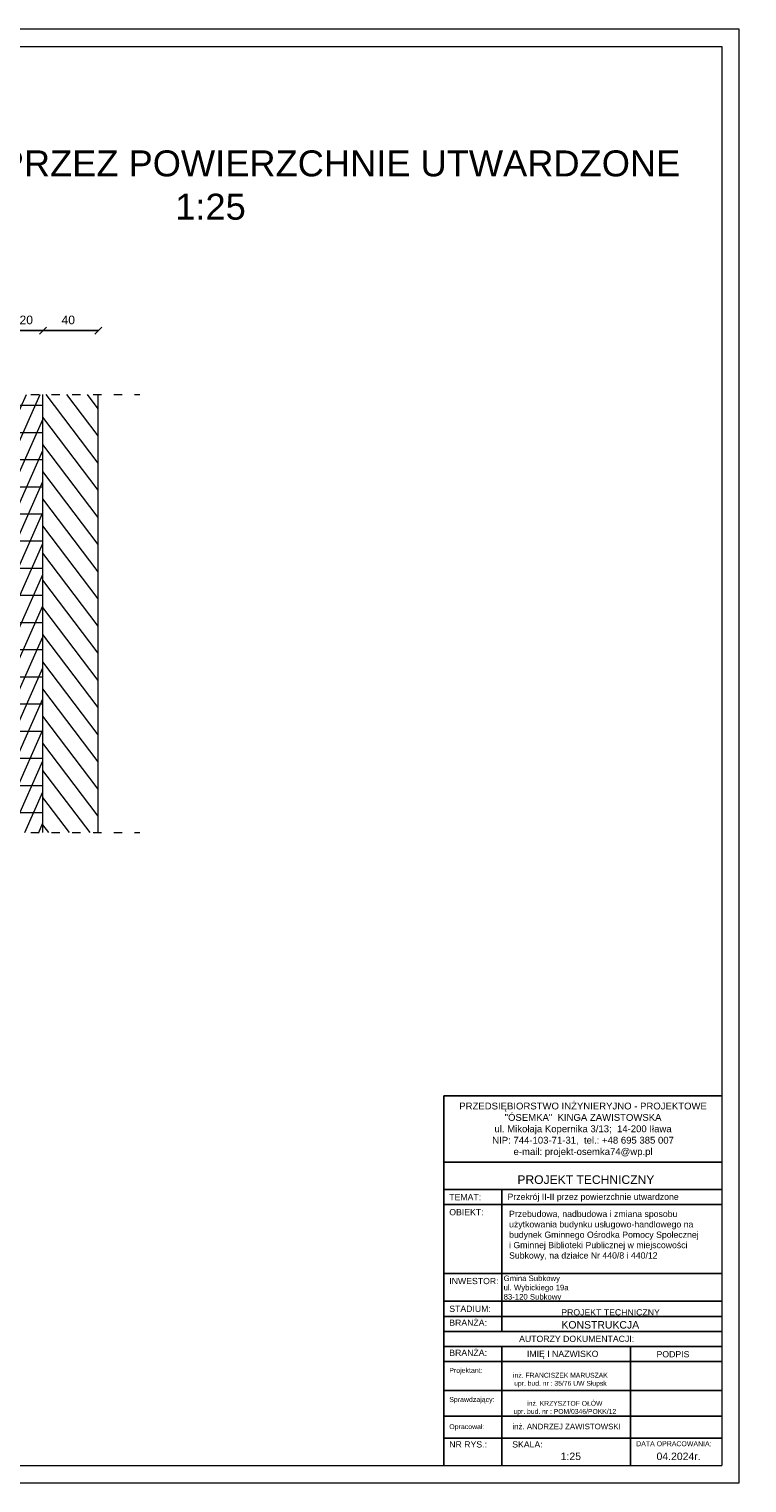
# Model space of a CAD drawing. Header units: millimetres. Extents: x 6528 to 149658, y 3342 to 12852.
# Tile 40 of 122: x 61642 to 63717, y 3342 to 7542. Entities that reach past the tile are written whole.
import ezdxf

# ---------------------------------------------------------------- set-up
doc = ezdxf.new("R2010")
doc.units = ezdxf.units.MM
doc.linetypes.add('ACAD_ISO03W100', pattern=[30, 12, -18])
doc.layers.add('&_opisy_100', color=51, linetype='Continuous', lineweight=20)
doc.layers.add('R-TAB', color=1, linetype='Continuous')
doc.styles.add('Romans', font='romans.shx', dxfattribs={"width": 0.75})
doc.styles.get("Standard").update_dxf_attribs({"font": 'arial.ttf'})
doc.dimstyles.new('ISO-25', dxfattribs={"dimtxt": 2.5, "dimasz": 2.5, "dimexe": 1.25, "dimexo": 0.625, "dimtad": 1, "dimtxsty": 'Standard', "dimcen": 2.5, "dimadec": 0, "dimazin": 0, "dimtfac": 1, "dimtmove": 0, "dimatfit": 3, "dimfxl": 1, "dimarcsym": 0})

# ---------------------------------------------------------------- blocks, each defined once
blk = doc.blocks.new('_Oblique')
at = {"color": 0, "linetype": 'ByBlock', "lineweight": -2}
blk.add_line((-0.5, -0.5), (0.5, 0.5), dxfattribs=at)
blk = doc.blocks.new('*D1102')
at = {"color": 0, "lineweight": -2, "transparency": 16777216}
blk.add_line((61682.07080269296, 6671.49262524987), (61602.07080269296, 6671.49262524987), dxfattribs=at)
at = {"layer": 'Defpoints', "color": 0, "transparency": 16777216}
for p in [(61602.07080269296, 6671.49262524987), (61602.07080269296, 6486.829239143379), (61682.07080269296, 6486.829239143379)]:
    blk.add_point(p, dxfattribs=at)
at = {"color": 0, "lineweight": -2, "transparency": 16777216, "xscale": 20, "yscale": 20, "zscale": 20, "rotation": 180}
blk.add_blockref('_Oblique', (61602.07080269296, 6671.49262524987), dxfattribs=at)
at = {"color": 0, "lineweight": -2, "transparency": 16777216, "xscale": 20, "yscale": 20, "zscale": 20}
blk.add_blockref('_Oblique', (61682.07080269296, 6671.49262524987), dxfattribs=at)
at = {"color": 0, "lineweight": 20, "transparency": 16777216, "insert": (61633.99820828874, 6702.021335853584), "char_height": 25, "width": 33.3731241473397, "attachment_point": 5}
blk.add_mtext('20', dxfattribs=at)
blk = doc.blocks.new('*D1103')
at = {"color": 0, "lineweight": -2, "transparency": 16777216}
blk.add_line((61842.07080269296, 6671.49262524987), (61682.07080269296, 6671.49262524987), dxfattribs=at)
at = {"layer": 'Defpoints', "color": 0, "transparency": 16777216}
for p in [(61682.07080269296, 6671.49262524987), (61682.07080269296, 6486.829239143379), (61842.07080269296, 6486.829239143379)]:
    blk.add_point(p, dxfattribs=at)
at = {"color": 0, "lineweight": -2, "transparency": 16777216, "xscale": 20, "yscale": 20, "zscale": 20, "rotation": 180}
blk.add_blockref('_Oblique', (61682.07080269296, 6671.49262524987), dxfattribs=at)
at = {"color": 0, "lineweight": -2, "transparency": 16777216, "xscale": 20, "yscale": 20, "zscale": 20}
blk.add_blockref('_Oblique', (61842.07080269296, 6671.49262524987), dxfattribs=at)
at = {"color": 0, "lineweight": 20, "transparency": 16777216, "insert": (61755.37333202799, 6702.021335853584), "char_height": 25, "width": 33.3731241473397, "attachment_point": 5}
blk.add_mtext('40', dxfattribs=at)

msp = doc.modelspace()

# ---------------------------------------------------------------- hatches: boundary and pattern name
at = {"lineweight": 20}
h = msp.add_hatch(dxfattribs=at)
h.set_pattern_fill('ANSI37', color=256, scale=20, angle=90, style=0)
h.set_pattern_definition([(135, (-1177904061.739767, -935728624.1401767), (-44.90128060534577, -44.90128060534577), []), (225, (-1177904061.739767, -935728624.1401767), (44.90128060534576, -44.90128060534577), [])])
h.paths.add_polyline_path([(61682.07080269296, 6486.829239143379), (61602.07080269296, 6486.829239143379), (61602.07080269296, 5221.384526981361), (61682.07080269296, 5221.384526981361)])
h = msp.add_hatch(dxfattribs=at)
h.set_pattern_fill('ANSI31', color=256, scale=15, angle=90, style=0)
h.set_pattern_definition([(135, (-1177904061.739767, -935728624.1401767), (-33.67596045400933, -33.67596045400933), [])])
h.paths.add_polyline_path([(61842.07080269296, 6486.829239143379), (61682.07080269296, 6486.829239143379), (61682.07080269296, 5221.384526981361), (61842.07080269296, 5221.384526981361)])

# ---------------------------------------------------------------- linework, layer by layer
at = {"color": 2, "lineweight": 20}
msp.add_line((63694.79997086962, 7542.455422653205), (57754.79997086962, 7542.455422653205), dxfattribs=at)
at = {"lineweight": 20}
for p, q in [((63694.79997086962, 3342.455422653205), (63694.79997086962, 7542.455422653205)), ((57804.79997086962, 7492.455422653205), (63644.79997086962, 7492.455422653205)), ((63644.79997086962, 7492.455422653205), (63644.79997086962, 3392.455422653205)), ((61682.07080269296, 5221.384526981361), (61682.07080269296, 6486.829239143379)), ((61842.07080269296, 5221.384526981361), (61842.07080269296, 6486.829239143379)), ((57804.79997086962, 3392.455422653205), (63644.79997086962, 3392.455422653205)), ((57754.79997086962, 3342.455422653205), (63694.79997086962, 3342.455422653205))]:
    msp.add_line(p, q, dxfattribs=at)
at = {"linetype": 'ACAD_ISO03W100', "lineweight": 20, "ltscale": 2}
for p, q in [((61467.06044912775, 6486.829239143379), (61961.94205379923, 6486.829239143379)), ((61467.06044912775, 5221.384526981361), (61961.94205379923, 5221.384526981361))]:
    msp.add_line(p, q, dxfattribs=at)
at = {"layer": 'R-TAB', "color": 0}
for p, q in [((62841.33287072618, 4460.965599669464), (63644.79997086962, 4460.965599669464)), ((62841.33287072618, 3520.578135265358), (62841.33287072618, 4460.965599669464)), ((62841.33287072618, 4268.927022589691), (63644.79997086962, 4268.927022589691)), ((62841.33287072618, 4189.952022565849), (63644.79997086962, 4189.952022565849)), ((63008.93567872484, 3780.21173931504), (63008.93567872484, 4189.952022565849)), ((62841.33287072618, 4146.515772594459), (63644.79997086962, 4146.515772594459)), ((62841.33287072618, 3947.556288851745), (63644.79997086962, 3947.556288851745)), ((62841.33287072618, 3867.08423925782), (63644.79997086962, 3867.08423925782)), ((62841.33287072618, 3823.64798928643), (63644.79997086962, 3823.64798928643)), ((62841.33287072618, 3780.21173931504), (63644.79997086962, 3780.21173931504)), ((62841.33287072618, 3736.77548934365), (63644.79997086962, 3736.77548934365)), ((63008.93567872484, 3520.578135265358), (63008.93567872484, 3736.77548934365)), ((63380.40783310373, 3520.578135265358), (63380.40783310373, 3736.77548934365)), ((62841.33287072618, 3693.339239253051), (63644.79997086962, 3693.339239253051)), ((62841.33287072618, 3609.121555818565), (63644.79997086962, 3609.121555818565)), ((62841.33287072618, 3534.940397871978), (63644.79997086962, 3534.940397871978)), ((62841.33287072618, 3392.455422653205), (62841.33287072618, 3534.940397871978)), ((62841.33287072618, 3534.940397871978), (63644.79997086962, 3534.940397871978)), ((62841.33287072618, 3534.940397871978), (63644.79997086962, 3534.940397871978)), ((62841.33287072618, 3534.940397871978), (63644.79997086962, 3534.940397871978)), ((63008.93567872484, 3392.455422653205), (63008.93567872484, 3534.940397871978)), ((63380.40783310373, 3392.455422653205), (63380.40783310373, 3534.940397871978)), ((62841.33287072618, 3472.102514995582), (63644.79997086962, 3472.102514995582))]:
    msp.add_line(p, q, dxfattribs=at)

# ---------------------------------------------------------------- texts
at = {"layer": '&_opisy_100', "color": 0, "char_height": 30, "width": 841.2765625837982, "attachment_point": 1, "rotation": 359.99999780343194, "style": 'Romans'}
for s, insert in [('\\A1;\\pi-90,l120,t120;- 0,10 = 34,08 m n.p.m.', (60988.14166713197, 6161.302836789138)), ('\\A1;\\pi-90,l120,t120;- 0,28 = 33,93 m n.p.m.', (60997.75778270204, 5974.371181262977)), ('\\A1;\\pi-90,l120,t120;- 0,05 = 34,13 m n.p.m.', (59034.95583892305, 5809.031941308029)), ('\\A1;\\pi-90,l120,t120;- 0,13 = 34,05 m n.p.m.', (60988.14166713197, 5777.031941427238)), ('\\A1;\\pi-90,l120,t120;- 0,20 = 33,98 m n.p.m.', (59157.76938558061, 5748.276279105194))]:
    msp.add_mtext(s, dxfattribs=dict(at, insert=insert))
at = {"layer": '&_opisy_100', "color": 0, "insert": (61286.30007386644, 5857.795838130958), "char_height": 30, "attachment_point": 1, "rotation": 359.99999780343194, "style": 'Romans'}
msp.add_mtext('\\A1;\\pi-90,l120,t120;2%', dxfattribs=at)
at = {"attachment_point": 1}
for s, width, insert, char_height in [('\\pi355.2593;RZUT FUNDAMENTU', 1257.258024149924, (52825.19922041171, 6508.427438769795), 40), ('\\A1;\\pi71.51264,t341.51264;po całej długości powierzchni \\P\\pi28.34415,t298.34415;utworzonych na szerokości 80 cm \\P\\pi93.14293,t363.14293;zastosować płyty ażurowe, \\P\\pi91.11701,t361.11701;betonowe np. typu "MEBA" \\P\\pi145.44852,t415.44852;lub inne równoważne', 680.2217330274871, (59997.72323918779, 6154.64967061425), 30), ('\\A1;\\pi167.40747,t437.40747;zieleń trawiasta', 621.0632411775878, (58288.0744605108, 5886.029098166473), 30), ('\\A1;\\pi152.99968,t422.99968;krawęźnik betonowy\\P\\pi78.92055,t348.92055;drogowy 150x300x1000 mm\\P\\pi15.14497,t285.14497;na ławie oporowej z betonu C25/30\\P\\pi242.66203,t512.66203;najazdowy', 680.2217330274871, (58148.46140909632, 5440.376082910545), 30), ('\\pi62.30212,t422.30212;C', 159.965771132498, (60149.08734131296, 5419.655265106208), 40), ('\\A1;\\pi152.99968,t422.99968;krawęźnik betonowy\\P\\pi78.92055,t348.92055;drogowy 150x300x1000 mm\\P\\pi15.14497,t285.14497;na ławie oporowej z betonu C25/30', 680.2217330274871, (60854.50908184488, 5222.115658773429), 30)]:
    msp.add_mtext_dynamic_manual_height_columns(s, width=width, gutter_width=12.5, heights=[0], dxfattribs=dict(at, insert=insert, char_height=char_height))
at = {"lineweight": 0, "insert": (63029.51249266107, 4128.601470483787), "char_height": 18, "width": 610.1979330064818, "attachment_point": 1}
msp.add_mtext('\\A1;Przebudowa, nadbudowa i zmiana sposobu użytkowania budynku usługowo-handlowego na budynek Gminnego Ośrodka Pomocy Społecznej ^Ji Gminnej Biblioteki Publicznej w miejscowości Subkowy, na działce Nr 440/8 i 440/12', dxfattribs=at)
at = {"layer": 'R-TAB', "color": 0, "ltscale": 24}
for s, insert, char_height, width, attachment_point in [('\\pi85.6485;PRZEKRÓJ II-II PRZEZ POWIERZCHNIE UTWARDZONE\\P\\pi1332.28049; 1:25', (60703.19700646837, 7191.945682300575), 75, 2893.397954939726, 1), ('PRZEDSIĘBIORSTWO INŻYNIERYJNO - PROJEKTOWE\\P"ÓSEMKA"  KINGA ZAWISTOWSKA\\Pul. Mikołaja Kopernika 3/13;  14-200 Iława\\PNIP: 744-103-71-31,  tel.: +48 695 385 007\\Pe-mail: projekt-osemka74@wp.pl', (63243.28817701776, 4362.462942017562), 19.74375, 781.7201668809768, 5), ('PROJEKT TECHNICZNY', (63053.49169946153, 4231.071690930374), 25, 1090.217896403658, 1), ('TEMAT:', (62856.57940578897, 4177.064678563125), 18, 136.7002584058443, 1), ('Przekrój II-II przez powierzchnie utwardzone', (63024.96097660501, 4178.112499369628), 18, 711.5777248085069, 1), ('OBIEKT:', (62856.57940578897, 4133.708660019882), 18, 136.7002584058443, 1), ('INWESTOR:', (62856.57940578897, 3934.749176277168), 18, 136.7002584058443, 1), ('Gmina Subkowy\\Pul. Wybickiego 19a\\P83-120 Subkowy', (63013.7871546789, 3941.536054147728), 16, 675.7762097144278, 1), ('STADIUM:', (62856.57940578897, 3854.590919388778), 18, 136.7002584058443, 1), ('PROJEKT TECHNICZNY', (63180.30317736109, 3844.269982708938), 18, 1090.217896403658, 1), ('BRANŻA:', (62856.57940578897, 3814.358620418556), 18, 136.7002584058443, 1), ('KONSTRUKCJA', (63180.75627088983, 3810.052737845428), 21.6, 490.7206424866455, 1), ('\\pi208.80059;AUTORZY DOKUMENTACJI:', (62849.63782978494, 3767.683357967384), 18, 747.8999604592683, 1), ('BRANŻA:', (62856.57940578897, 3727.486120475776), 18, 136.7002584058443, 1), ('\\pi13.924;IMIĘ I NAZWISKO', (63067.1158392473, 3724.303874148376), 18, 253.4201483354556, 1), ('PODPIS', (63455.6306083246, 3723.200272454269), 18, 136.7002584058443, 1), ('Projektant:', (62856.57940578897, 3674.908842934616), 14.4, 136.7002584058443, 1), ('{\\fArial|b0|i0|c0|p34;inż. FRANCISZEK MARUSZAK\\Pupr. bud. nr : 35/76 UW Słupsk}', (63177.82062197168, 3660.546580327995), 14, 286.9290847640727, 2), ('Sprawdzający:', (62856.57940578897, 3590.691159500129), 14.4, 136.7002584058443, 1), ('inż. KRZYSZTOF OŁÓW\\Pupr. bud. nr : POM/0346/POKK/12', (63190.62276053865, 3579.326146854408), 14, 326.2623464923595, 2), ('Opracował:', (62856.57940578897, 3512.315981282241), 14.4, 136.7002584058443, 1), ('inż. ANDRZEJ ZAWISTOWSKI', (63195.73940492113, 3497.162325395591), 16.2, 346.4996319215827, 8), ('NR RYS.:', (62856.57940578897, 3462.813146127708), 18, 136.7002584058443, 1), ('SKALA:', (63038.49828815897, 3462.813146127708), 18, 136.7002584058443, 1), ('DATA OPRACOWANIA:', (63396.81969905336, 3462.813146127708), 14.4, 278.3072259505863, 1), ('1:25', (63178.62880564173, 3430.060060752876), 21.6, 136.7002584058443, 1), ('04.2024r.', (63455.6306083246, 3430.060060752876), 21.6, 136.7002584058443, 1)]:
    msp.add_mtext(s, dxfattribs=dict(at, insert=insert, char_height=char_height, width=width, attachment_point=attachment_point))

# ---------------------------------------------------------------- dimensions: what is measured, and where the dimension line sits
at = {"lineweight": 20}
for base, p1, p2, text, picture, middle in [((61602.07080269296, 6671.49262524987), (61682.07080269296, 6486.829239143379), (61602.07080269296, 6486.829239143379), '20', '*D1102', (61633.99820828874, 6702.021335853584)), ((61682.07080269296, 6671.49262524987), (61842.07080269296, 6486.829239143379), (61682.07080269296, 6486.829239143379), '40', '*D1103', (61755.37333202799, 6702.021335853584))]:
    dim = msp.add_linear_dim(base=base, p1=p1, p2=p2, angle=180, text=text, dimstyle='ISO-25', override={"dimtxt": 25, "dimasz": 20, "dimblk1": 'Oblique', "dimblk2": 'Oblique', "dimsah": 1, "dimse1": 1, "dimse2": 1, "dimtmove": 2}, dxfattribs=at)
    dim.commit()
    dim.dimension.update_dxf_attribs({"geometry": picture, "text_midpoint": middle, "dimtype": 160})

doc.saveas('drawing.dxf')
